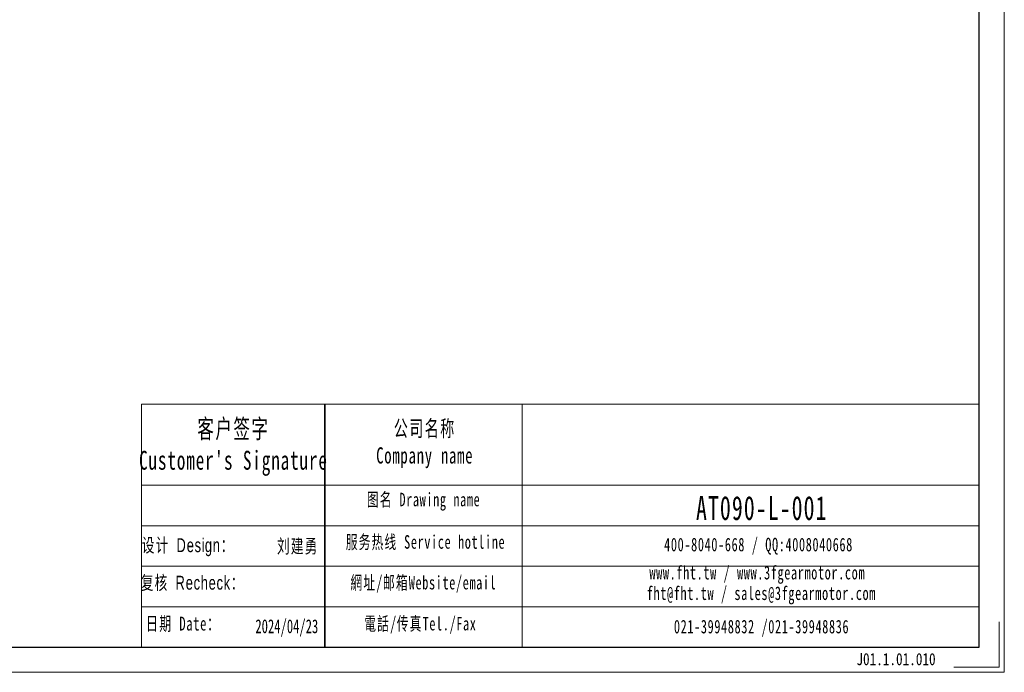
# Model space of a CAD drawing. Header units: millimetres. Extents: x -4 to 612, y 62 to 496.
# Tile 3 of 4: x 328 to 612, y 62 to 251. Entities that reach past the tile are written whole.
import ezdxf

# ---------------------------------------------------------------- set-up
doc = ezdxf.new("R2010")
doc.units = ezdxf.units.MM
doc.layers.get('0').update_dxf_attribs({"lineweight": 35})
doc.layers.add('6文字层', color=3, linetype='Continuous')
for name, color, linetype, lineweight in [('7标注层', 4, 'Continuous', 18), ('SLD-0', 7, 'Continuous', 18), ('图框_外框线', 7, 'Continuous', 18)]:
    doc.layers.add(name, color=color, linetype=linetype, lineweight=lineweight)
doc.styles.add('标准', font='txt', dxfattribs={"width": 0.667})
doc.styles.add('样式 1', font='txt', dxfattribs={"width": 0.8})

msp = doc.modelspace()

# ---------------------------------------------------------------- linework, layer by layer
msp.add_line((416.3249, 139.4642), (416.3249, 69.3665))
at = {"layer": '7标注层', "color": 0}
msp.add_line((363.4471, 139.4642), (363.4471, 69.3785), dxfattribs=at)
at = {"layer": '图框_外框线'}
for p, q in [((363.4471, 139.4642), (416.3249, 139.4642)), ((416.3249, 139.4642), (416.3249, 69.3785)), ((416.3249, 139.4642), (605.1136, 139.4642)), ((473.2971, 139.4642), (473.2971, 69.3785)), ((363.4471, 116.0765), (416.3249, 116.0765)), ((416.3249, 116.0765), (605.1136, 116.0765)), ((363.4471, 104.3827), (605.1136, 104.3827)), ((363.4471, 92.6889), (605.1136, 92.6889)), ((363.4471, 80.9951), (605.1136, 80.9951))]:
    msp.add_line(p, q, dxfattribs=at)
at = {"layer": '图框_外框线', "color": 3}
msp.add_lwpolyline([(-0.8332, 62.0779), (612.4141, 62.0779), (612.4141, 495.7314), (-0.8332, 495.7314)], close=True, dxfattribs=at)
at = {"layer": '图框_外框线', "color": 3, "lineweight": 25}
msp.add_lwpolyline([(35.6696, 69.3785), (605.1136, 69.3785), (605.1136, 488.4309), (35.6696, 488.4309)], close=True, dxfattribs=at)
at = {"layer": '图框_外框线', "color": 3}
msp.add_lwpolyline([(610.954, 76.6791), (610.954, 63.5381), (597.813, 63.5381)], dxfattribs=at)

# ---------------------------------------------------------------- texts
at = {"layer": '6文字层', "insert": (569.735, 67.6363), "char_height": 3.5, "width": 43.304423, "attachment_point": 1, "style": '样式 1'}
msp.add_mtext('J01.1.01.010', dxfattribs=at)
at = {"layer": 'SLD-0', "color": 1, "attachment_point": 2, "style": '标准'}
for s, insert, char_height, width in [("\\T1.1;客户签字\\PCustomer's Signature", (389.9772, 135.1374), 5.457117, 67.887097), ('\\T1.1;公司名称\\PCompany name', (445.1723, 134.8477), 4.677529, 60.559393), ('\\T1.1;图名 Drawing name', (444.8526, 113.9209), 3.897941, 49.849533), ('{\\H1.47770x;\\T1.10000;AT090-L-001}', (542.4279, 112.9797), 4.677529, 39.714059), ('{\\fSimSun|b0|i0|c134|p2;\\T1.1;设计 \\fArial|b0|i0|c0|p34;Design\\fSimSun|b0|i0|c134|p2;：}', (376.9138, 100.7856), 4, 31.971711), ('{\\fSimSun|b0|i0|c134|p2;\\T1.1;刘建勇}', (408.5464, 100.5078), 4, 31.971711), ('\\T1.1;服务热线 Service hotline', (445.4053, 101.664), 3.897941, 55.537168), ('\\T1.1;400-8040-668 / QQ:4008040668', (541.491, 100.9191), 3.897941, 113.490138), ('\\T1.1;www.fht.tw / www.3fgearmotor.com ', (541.1316, 92.8003), 3.897941, 113.617896), ('{\\fSimSun|b0|i0|c134|p2;\\T1.1;复核 \\fArial|b0|i0|c0|p34;Recheck\\fSimSun|b0|i0|c134|p2;：}', (378.227, 89.9466), 4, 31.971711), ('\\T1.1;網址/邮箱Website/email', (444.7984, 89.9201), 3.897941, 57.808965), ('{\\T1.10000;fht@fht.tw / sales@3fgearmotor.com }', (542.3196, 86.8647), 3.897941, 113.617896), ('{\\T1.1;日期 Date：}', (375.4576, 78.1499), 4, 31.971711), ('2024/04/23', (405.3801, 77.3833), 4, 31.971711), ('\\T1.1;電話/传真Tel./Fax', (443.9251, 78.0846), 3.897941, 58.504237), ('\\T1.1;021-39948832 /021-39948836 ', (542.3603, 77.2324), 3.897941, 86.755859)]:
    msp.add_mtext(s, dxfattribs=dict(at, insert=insert, char_height=char_height, width=width))

doc.saveas('drawing.dxf')
